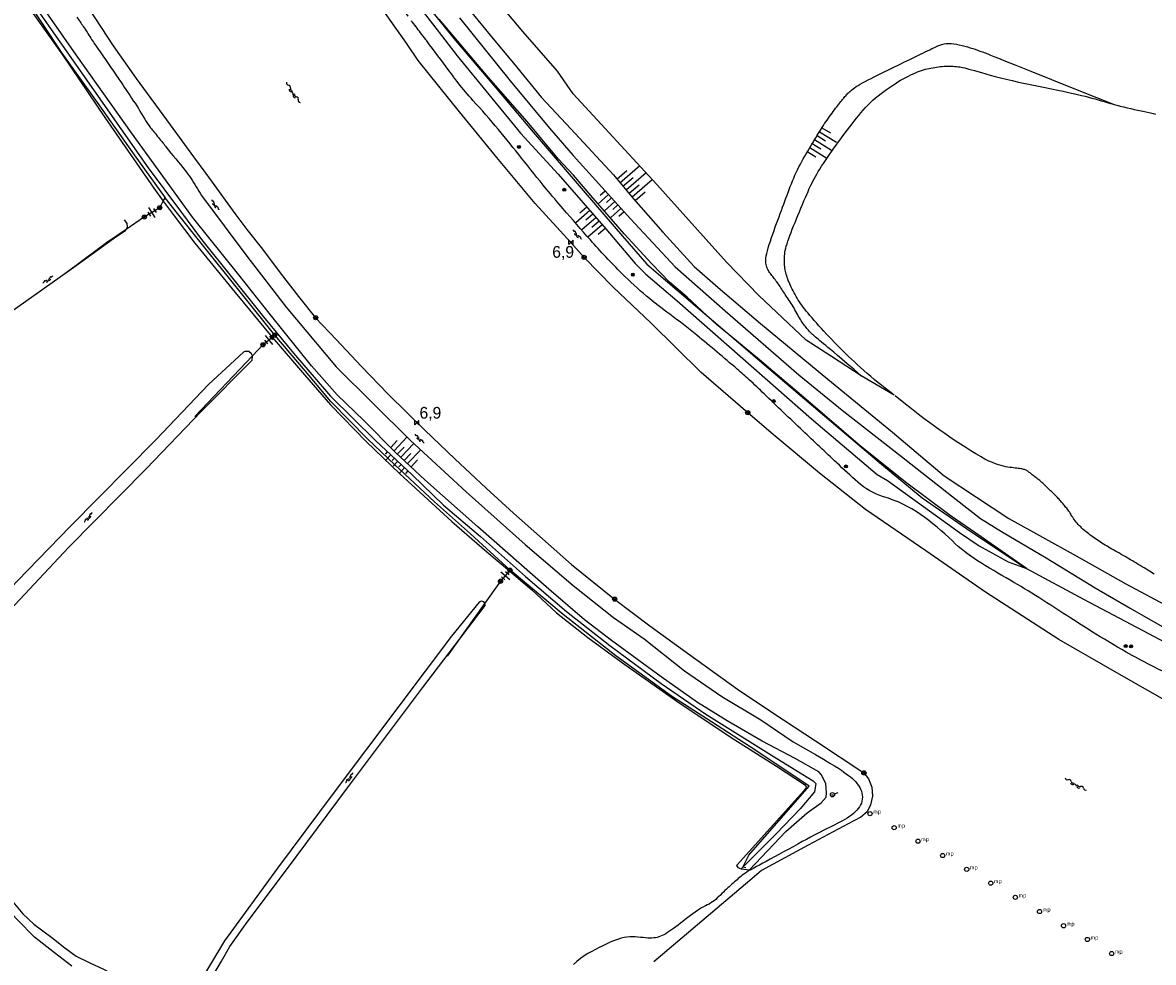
# Model space of a CAD drawing. Header units: millimetres. Extents: x 149344 to 154519, y 463794 to 476271.
# Tile 26 of 70: x 149789 to 150031, y 467031 to 467232. Entities that reach past the tile are written whole.
import ezdxf

# ---------------------------------------------------------------- set-up
doc = ezdxf.new("R2010")
doc.units = ezdxf.units.MM
doc.header["$LTSCALE"] = 4
doc.layers.get('0').update_dxf_attribs({"color": 252, "linetype": 'CONTINUOUS'})
for name, color, linetype in [('Kilometrering', 252, 'CONTINUOUS'), ('symbool talud', 252, 'CONTINUOUS'), ('symbool water', 252, 'CONTINUOUS'), ('Topografie', 252, 'CONTINUOUS')]:
    doc.layers.add(name, color=color, linetype=linetype)
doc.styles.add('ISO', font='ISO')
doc.styles.add('rtw_iso', font='iso-rtw.shx')

# ---------------------------------------------------------------- blocks, each defined once
blk = doc.blocks.new('talud')
for p, q in [((0, 0.75), (0.5, 0.75)), ((0, 0.5), (1, 0.5)), ((0, 0.25), (0.5, 0.25)), ((0, 0), (1, 0)), ((0, -0.25), (0.5, -0.25)), ((0, -0.5), (1, -0.5)), ((0, -0.75), (0.5, -0.75))]:
    blk.add_line(p, q)
blk = doc.blocks.new('water4')
at = {"linetype": 'Continuous'}
for centre, start, end in [((-0.01, 0.75), 129.7446, 230.2554), ((-0.32, 1.12), 309.7446, 50.2554), ((-0.32, 0.37), 309.7446, 50.2554), ((0.32, 0.01), 129.7446, 230.2554), ((0, 0.38), 309.7446, 50.2554), ((-0.01, -0.74), 129.7446, 230.2554), ((-0.32, -0.37), 309.7446, 50.2554), ((-0.32, -1.12), 309.7446, 50.2554), ((0, -0.37), 309.7446, 50.2554)]:
    blk.add_arc(centre, 0.244, start, end, dxfattribs=at)
blk = doc.blocks.new('DRHEK')
at = {"linetype": 'Continuous'}
for p, q in [((1.25, 0), (-1.25, 0)), ((-0.5, 0.7), (0.5, 0.7)), ((-0.5, -0.7), (0.5, -0.7))]:
    blk.add_line(p, q, dxfattribs=at)
blk = doc.blocks.new('paal')
for radius in [0.45, 0.2]:
    blk.add_circle((0, 0), radius)
blk = doc.blocks.new('kilometerpaal')
for p, q in [((-0.44, 0.44), (0.44, -0.44)), ((-0.44, -0.44), (-0.44, 0.44)), ((0.44, 0.44), (-0.44, -0.44)), ((0.44, -0.44), (0.44, 0.44))]:
    blk.add_line(p, q)
at = {"style": 'rtw_iso'}
blk.add_attdef('KILOMETERPAAL', (0.59, 0.87), '', height=2.5, dxfattribs=at)
blk = doc.blocks.new('meerpaal')
at = {"color": 0}
blk.add_circle((0, 0), 0.45, dxfattribs=at)
at = {"style": 'ISO'}
blk.add_attdef('MEERPAAL', (0.7, 0), '', height=0.9, dxfattribs=at)
blk = doc.blocks.new('boom')
for radius in [0.315, 0.225, 0.135]:
    blk.add_circle((0, 0), radius)
blk = doc.blocks.new('aanduidingsbord')
for p, q in [((-0.81, -0.33), (0, 0)), ((-1.45, -0.5), (-1.01, -0.5))]:
    blk.add_line(p, q)
at = {"color": 0}
blk.add_circle((-1.23, -0.5), 0.45, dxfattribs=at)
blk = doc.blocks.new('water6')
at = {"linetype": 'Continuous'}
for centre, start, end in [((-0.47, 2.22), 309.7446, 50.2554), ((0.16, 1.47), 129.7446, 230.2554), ((-0.47, 0.72), 309.7446, 50.2554), ((0.49, 0), 129.7446, 230.2554), ((-0.14, 0.75), 309.7446, 50.2554), ((0.16, -1.51), 129.7446, 230.2554), ((-0.47, -0.76), 309.7446, 50.2554), ((-0.47, -2.26), 309.7446, 50.2554), ((-0.14, -0.75), 309.7446, 50.2554)]:
    blk.add_arc(centre, 0.488, start, end, dxfattribs=at)

msp = doc.modelspace()

# ---------------------------------------------------------------- linework, layer by layer
at = {"layer": 'Topografie'}
for points in [[(149719.63, 467429.35), (149721.81, 467417.12), (149724.68, 467401.03), (149728.13, 467381.76), (149730.31, 467370.02), (149734.11, 467357.8), (149737.12, 467349.04), (149741.23, 467337.15), (149745.69, 467325.26), (149752.06, 467309.59), (149759.06, 467293.59), (149765.39, 467279.24), (149775.71, 467260.03), (149780.84, 467250.54), (149783.71, 467245.89), (149786.53, 467241), (149789.4, 467236.39), (149797.63, 467224.77), (149806.68, 467211.37), (149817.16, 467196.24), (149819.21, 467193.5)], [(149789.9, 467237.92), (149804.27, 467217.3), (149815.99, 467200.62), (149822.89, 467191.33), (149827.39, 467185.27), (149840.67, 467168.73), (149847.03, 467160.96), (149854.99, 467151.74), (149864.61, 467142.32), (149872.4, 467134.97), (149879.11, 467128.48), (149887, 467121.74), (149896.67, 467113.22), (149905.41, 467105.72), (149914.67, 467098.43), (149925.66, 467090.3), (149935.2, 467083.78), (149950.41, 467074.3), (149958.18, 467069.51), (149958.71, 467068.96), (149958.48, 467067.18), (149955.35, 467063.53), (149950.24, 467058.16), (149943.13, 467051.05)], [(149942.8, 467050.72), (149944.52, 467050.44), (149952.29, 467058.66), (149956.9, 467062.68), (149959.87, 467064.8), (149960.92, 467066.02), (149960.98, 467066.92), (149960.94, 467067.92), (149960.88, 467068.87), (149960.3, 467070.06), (149959.84, 467070.83), (149959.38, 467071.42), (149954.34, 467074.27), (149947.29, 467077.96), (149939.77, 467082.37), (149933.4, 467086.23), (149925.69, 467091.78), (149915.05, 467099.55), (149909.28, 467103.96), (149901.64, 467110.51), (149886.48, 467123.84), (149875.14, 467133.87), (149868.83, 467139.71), (149862.06, 467146.55), (149856.37, 467152.04), (149850.9, 467158.25), (149842.12, 467169.13), (149835.33, 467177.7), (149825.48, 467190.07), (149823.98, 467192.14), (149812.45, 467208.06), (149800.55, 467224.77), (149793.2, 467235.39)], [(149873.02, 467236.25), (149876.79, 467231.38), (149882.08, 467224.55), (149895.6, 467208.04), (149903.64, 467199.27), (149913.82, 467187.55), (149920.11, 467180.13), (149922.38, 467177.83), (149929.05, 467172.18), (149942.56, 467160.33), (149957.84, 467146.89), (149971.85, 467135.03), (149974.07, 467133.71), (149989.46, 467122.62), (149993.69, 467119.79), (149999.86, 467116.32), (150003.81, 467114.89)], [(149883.2, 467236.15), (149889.08, 467228.97), (149894.75, 467222.23), (149900.09, 467215.67), (149906.33, 467208.95), (149915.49, 467199.1), (149919.78, 467193.99), (149926.02, 467186.85), (149932.74, 467179.48), (149937.88, 467175.02), (149946.92, 467167.3), (149961.28, 467155.44), (149975.11, 467144.04), (149986.2, 467134.74), (150000, 467125.59), (150014.38, 467117.65), (150025, 467111.66), (150034.33, 467106.63)], [(149968.46, 467156.15), (149962.06, 467160.22), (149956.69, 467163.78), (149946.56, 467173.33), (149939.64, 467180.42), (149924.72, 467197.04), (149906.87, 467216.43), (149903.48, 467221.27), (149896.06, 467229.78), (149891.55, 467235.15)], [(149935.46, 467169), (149931.2, 467172.91), (149927.48, 467176.12), (149923.66, 467180.08), (149917.72, 467186.49), (149914.13, 467190.67), (149911.03, 467194.16), (149906.89, 467199.04), (149903.62, 467202.55), (149896.98, 467210.54), (149888.77, 467219.94), (149878.17, 467232.41)], [(149882.52, 467232.68), (149893.37, 467219.21), (149901.8, 467209.06), (149906.87, 467203.25), (149919.08, 467189.69), (149928.66, 467179.44), (149939.37, 467170.02), (149955.13, 467156.35), (149964.34, 467148.81), (149977.03, 467138.85), (149988.72, 467129.65), (149993.94, 467125.64), (149998.46, 467122.81), (150000, 467121.9), (150007.95, 467117.17), (150018.44, 467110.75), (150025.97, 467106.43), (150032.81, 467102.52)], [(149968.46, 467156.15), (149966.83, 467157.54), (149965.46, 467158.71), (149964.31, 467159.69), (149963.35, 467160.5), (149962.56, 467161.18), (149961.89, 467161.73), (149961.33, 467162.2), (149960.84, 467162.61), (149960.39, 467162.98), (149959.98, 467163.31), (149959.61, 467163.61), (149959.28, 467163.89), (149958.97, 467164.14), (149958.69, 467164.38), (149958.44, 467164.59), (149958.21, 467164.79), (149958, 467164.98), (149957.81, 467165.17), (149957.63, 467165.34), (149957.46, 467165.52), (149957.3, 467165.69), (149957.15, 467165.87), (149956.99, 467166.05), (149956.83, 467166.24), (149956.67, 467166.44), (149956.5, 467166.65), (149956.33, 467166.88), (149956.15, 467167.11), (149955.97, 467167.36), (149955.79, 467167.62), (149955.6, 467167.9), (149955.42, 467168.2), (149955.23, 467168.51), (149955.04, 467168.84), (149954.85, 467169.18), (149954.66, 467169.53), (149954.46, 467169.88), (149954.27, 467170.23), (149954.07, 467170.59), (149953.87, 467170.93), (149953.66, 467171.28), (149953.45, 467171.61), (149953.24, 467171.94), (149953.03, 467172.26), (149952.82, 467172.57), (149952.61, 467172.88), (149952.41, 467173.19), (149952.21, 467173.49), (149952.01, 467173.79), (149951.82, 467174.08), (149951.63, 467174.37), (149951.44, 467174.66), (149951.26, 467174.94), (149951.08, 467175.21), (149950.9, 467175.48), (149950.72, 467175.74), (149950.54, 467175.99), (149950.37, 467176.23), (149950.19, 467176.47), (149950.02, 467176.7), (149949.84, 467176.93), (149949.67, 467177.15), (149949.51, 467177.37), (149949.34, 467177.59), (149949.17, 467177.8), (149949.02, 467178.01), (149948.86, 467178.23), (149948.71, 467178.44), (149948.58, 467178.67), (149948.45, 467178.89), (149948.33, 467179.13), (149948.23, 467179.37), (149948.15, 467179.63), (149948.08, 467179.9), (149948.04, 467180.2), (149948.02, 467180.53), (149948.02, 467180.89), (149948.06, 467181.3), (149948.13, 467181.77), (149948.24, 467182.29), (149948.39, 467182.88), (149948.57, 467183.52), (149948.78, 467184.21), (149949.01, 467184.93), (149949.26, 467185.67), (149949.53, 467186.43), (149949.8, 467187.2), (149950.07, 467187.95), (149950.34, 467188.7), (149950.61, 467189.42), (149950.88, 467190.13), (149951.14, 467190.83), (149951.39, 467191.51), (149951.64, 467192.18), (149951.88, 467192.83), (149952.12, 467193.48), (149952.35, 467194.12), (149952.58, 467194.74), (149952.8, 467195.36), (149953.03, 467195.98), (149953.26, 467196.58), (149953.5, 467197.19), (149953.74, 467197.79), (149954, 467198.39), (149954.26, 467199), (149954.54, 467199.6), (149954.84, 467200.19), (149955.13, 467200.79), (149955.44, 467201.37), (149955.75, 467201.95), (149956.06, 467202.52), (149956.37, 467203.08), (149956.68, 467203.63), (149956.99, 467204.16), (149957.3, 467204.68), (149957.6, 467205.19), (149957.9, 467205.69), (149958.2, 467206.18), (149958.48, 467206.65), (149958.77, 467207.11), (149959.04, 467207.56), (149959.31, 467208), (149959.58, 467208.42), (149959.84, 467208.84), (149960.1, 467209.25), (149960.36, 467209.66), (149960.62, 467210.05), (149960.88, 467210.45), (149961.15, 467210.83), (149961.41, 467211.22), (149961.68, 467211.59), (149961.94, 467211.96), (149962.21, 467212.32), (149962.47, 467212.67), (149962.72, 467213.01), (149962.97, 467213.34), (149963.21, 467213.65), (149963.44, 467213.95), (149963.67, 467214.24), (149963.88, 467214.51), (149964.09, 467214.77), (149964.28, 467215.01), (149964.47, 467215.24), (149964.64, 467215.46), (149964.8, 467215.66), (149964.96, 467215.85), (149965.12, 467216.03), (149965.27, 467216.2), (149965.43, 467216.37), (149965.6, 467216.55), (149965.78, 467216.72), (149965.98, 467216.9), (149966.2, 467217.1), (149966.45, 467217.3), (149966.72, 467217.51), (149967.03, 467217.73), (149967.38, 467217.97), (149967.78, 467218.22), (149968.22, 467218.49), (149968.72, 467218.78), (149969.28, 467219.09), (149969.89, 467219.41), (149970.54, 467219.74), (149971.22, 467220.08), (149971.92, 467220.43), (149972.65, 467220.79), (149973.37, 467221.14), (149974.1, 467221.49), (149974.81, 467221.84), (149975.52, 467222.19), (149976.21, 467222.52), (149976.88, 467222.85), (149977.54, 467223.17), (149978.18, 467223.48), (149978.8, 467223.79), (149979.41, 467224.08), (149979.99, 467224.36), (149980.56, 467224.64), (149981.1, 467224.9), (149981.63, 467225.15), (149982.14, 467225.4), (149982.63, 467225.64), (149983.1, 467225.87), (149983.55, 467226.09), (149983.99, 467226.3), (149984.42, 467226.5), (149984.84, 467226.69), (149985.27, 467226.85), (149985.7, 467226.99), (149986.16, 467227.1), (149986.63, 467227.17), (149987.13, 467227.2), (149987.66, 467227.19), (149988.22, 467227.13), (149988.8, 467227.05), (149989.4, 467226.93), (149989.99, 467226.79), (149990.59, 467226.64), (149991.17, 467226.47), (149991.73, 467226.3), (149992.27, 467226.13), (149992.8, 467225.95), (149993.32, 467225.77), (149993.83, 467225.58), (149994.36, 467225.38), (149994.91, 467225.17), (149995.49, 467224.95), (149996.1, 467224.71), (149996.8, 467224.43), (149997.78, 467224.04), (149999.27, 467223.45), (150001.5, 467222.55), (150004.71, 467221.27), (150009.13, 467219.5), (150014.99, 467217.16), (150022.52, 467214.15)], [(149975.5, 467151.95), (149975.47, 467151.99), (149975.22, 467152.19), (149974.8, 467152.52), (149974.23, 467152.96), (149973.56, 467153.49), (149972.81, 467154.08), (149972.02, 467154.71), (149971.23, 467155.35), (149970.46, 467155.99), (149969.72, 467156.63), (149969.01, 467157.25), (149968.31, 467157.87), (149967.64, 467158.48), (149966.99, 467159.09), (149966.35, 467159.69), (149965.72, 467160.29), (149965.11, 467160.89), (149964.5, 467161.49), (149963.9, 467162.09), (149963.31, 467162.68), (149962.73, 467163.28), (149962.16, 467163.87), (149961.59, 467164.47), (149961.03, 467165.06), (149960.47, 467165.66), (149959.93, 467166.25), (149959.4, 467166.84), (149958.88, 467167.42), (149958.39, 467167.98), (149957.92, 467168.52), (149957.47, 467169.03), (149957.07, 467169.52), (149956.69, 467169.98), (149956.35, 467170.41), (149956.04, 467170.82), (149955.75, 467171.21), (149955.48, 467171.59), (149955.23, 467171.96), (149954.98, 467172.33), (149954.75, 467172.71), (149954.53, 467173.09), (149954.3, 467173.48), (149954.09, 467173.87), (149953.88, 467174.27), (149953.68, 467174.66), (149953.49, 467175.05), (149953.32, 467175.43), (149953.15, 467175.8), (149953, 467176.16), (149952.85, 467176.51), (149952.72, 467176.85), (149952.61, 467177.18), (149952.5, 467177.51), (149952.41, 467177.84), (149952.32, 467178.16), (149952.25, 467178.48), (149952.19, 467178.8), (149952.13, 467179.12), (149952.09, 467179.45), (149952.06, 467179.77), (149952.03, 467180.1), (149952.02, 467180.43), (149952.01, 467180.76), (149952.01, 467181.1), (149952.02, 467181.44), (149952.05, 467181.79), (149952.08, 467182.16), (149952.14, 467182.54), (149952.21, 467182.95), (149952.3, 467183.39), (149952.42, 467183.86), (149952.57, 467184.36), (149952.75, 467184.91), (149952.95, 467185.5), (149953.18, 467186.13), (149953.43, 467186.78), (149953.7, 467187.47), (149953.98, 467188.18), (149954.28, 467188.92), (149954.59, 467189.67), (149954.91, 467190.44), (149955.23, 467191.22), (149955.55, 467191.99), (149955.87, 467192.76), (149956.18, 467193.51), (149956.49, 467194.23), (149956.79, 467194.92), (149957.07, 467195.57), (149957.34, 467196.16), (149957.6, 467196.72), (149957.85, 467197.25), (149958.11, 467197.76), (149958.37, 467198.25), (149958.64, 467198.75), (149958.93, 467199.26), (149959.25, 467199.79), (149959.6, 467200.35), (149959.97, 467200.94), (149960.36, 467201.55), (149960.78, 467202.18), (149961.22, 467202.83), (149961.67, 467203.49), (149962.13, 467204.15), (149962.61, 467204.82), (149963.08, 467205.48), (149963.57, 467206.15), (149964.06, 467206.81), (149964.54, 467207.46), (149965.03, 467208.11), (149965.52, 467208.75), (149966, 467209.38), (149966.48, 467210), (149966.96, 467210.61), (149967.43, 467211.21), (149967.9, 467211.8), (149968.37, 467212.37), (149968.86, 467212.93), (149969.35, 467213.48), (149969.86, 467214.01), (149970.39, 467214.54), (149970.93, 467215.05), (149971.5, 467215.54), (149972.08, 467216.03), (149972.67, 467216.49), (149973.27, 467216.95), (149973.87, 467217.39), (149974.48, 467217.81), (149975.09, 467218.21), (149975.68, 467218.6), (149976.28, 467218.97), (149976.86, 467219.32), (149977.43, 467219.65), (149977.98, 467219.95), (149978.52, 467220.24), (149979.04, 467220.5), (149979.54, 467220.73), (149980.02, 467220.94), (149980.47, 467221.12), (149980.91, 467221.29), (149981.33, 467221.43), (149981.74, 467221.56), (149982.15, 467221.67), (149982.55, 467221.77), (149982.94, 467221.86), (149983.34, 467221.94), (149983.74, 467222.02), (149984.15, 467222.09), (149984.55, 467222.15), (149984.95, 467222.2), (149985.35, 467222.25), (149985.75, 467222.28), (149986.15, 467222.31), (149986.55, 467222.33), (149986.95, 467222.34), (149987.33, 467222.35), (149987.72, 467222.34), (149988.09, 467222.33), (149988.46, 467222.3), (149988.82, 467222.27), (149989.17, 467222.23), (149989.5, 467222.18), (149989.84, 467222.12), (149990.19, 467222.05), (149990.57, 467221.96), (149990.99, 467221.85), (149991.47, 467221.72), (149992.01, 467221.57), (149992.63, 467221.4), (149993.35, 467221.19), (149994.16, 467220.96), (149995.05, 467220.71), (149996.03, 467220.44), (149997.09, 467220.16), (149998.24, 467219.87), (149999.45, 467219.57), (150000.74, 467219.26), (150002.1, 467218.95), (150003.51, 467218.65), (150004.93, 467218.35), (150006.36, 467218.05), (150007.77, 467217.76), (150009.14, 467217.49), (150010.44, 467217.22), (150011.65, 467216.97), (150012.76, 467216.73), (150013.77, 467216.51), (150014.69, 467216.3), (150015.53, 467216.1), (150016.32, 467215.9), (150017.05, 467215.71), (150017.75, 467215.53), (150018.43, 467215.34), (150019.09, 467215.15), (150019.74, 467214.96), (150020.39, 467214.76), (150021.04, 467214.57), (150021.71, 467214.38), (150022.38, 467214.19), (150022.52, 467214.15)], [(150022.52, 467214.15), (150023.07, 467214), (150023.79, 467213.81), (150024.53, 467213.63), (150025.28, 467213.45), (150026.05, 467213.28), (150026.81, 467213.11), (150027.57, 467212.95), (150028.3, 467212.79), (150029, 467212.64), (150029.66, 467212.5), (150030.27, 467212.36), (150030.83, 467212.23), (150031.36, 467212.11)], [(149819.21, 467193.5), (149821.56, 467190.34), (149825.94, 467184.47), (149834.58, 467173.97), (149842.41, 467164.47), (149842.5, 467164.37)], [(149811.3, 467187.45), (149811.55, 467187.89), (149811.47, 467188.67), (149810.92, 467189.45)], [(149800.55, 467179.74), (149808.59, 467185.47), (149811.14, 467187.17), (149811.3, 467187.45)], [(149784.68, 467168.42), (149800.55, 467179.74)], [(149941.8, 467163.59), (149937.52, 467167.12), (149935.46, 467169)], [(149842.5, 467164.37), (149843.03, 467164.8)], [(149840.53, 467162.76), (149842.5, 467164.37)], [(149842.5, 467164.37), (149849.4, 467156.35), (149854.99, 467149.92), (149862.56, 467142.1), (149869.82, 467135.16), (149880.91, 467124.98), (149888.42, 467118.49), (149893.23, 467114.4)], [(150003.81, 467114.89), (149994.09, 467121.67), (149987.46, 467126.28), (149978.17, 467133.15), (149968.31, 467141.1), (149957.07, 467150.7), (149946.68, 467159.57), (149941.8, 467163.59)], [(149838.27, 467160.39), (149838.06, 467160.85), (149837.48, 467161.35), (149836.68, 467161.3), (149836.33, 467161.21), (149828.87, 467154.24), (149817.64, 467142.4), (149799.31, 467123.91), (149788.06, 467112.27), (149775.31, 467098.78), (149766.22, 467089.07), (149762.56, 467086.14)], [(149763.11, 467084.69), (149765.06, 467085.64), (149768.14, 467087.76), (149771.37, 467090.73), (149774.63, 467094.01), (149777.16, 467096.35), (149784.27, 467103.77), (149798.93, 467119.39), (149815.58, 467136.22), (149827.33, 467148.51), (149838.2, 467159.45), (149838.28, 467160.35), (149838.27, 467160.39)], [(149975.5, 467151.95), (149968.46, 467156.15)], [(149968.46, 467156.15), (149968.48, 467156.13)], [(150031.04, 467113.73), (150030.73, 467113.93), (150030.41, 467114.13), (150030.06, 467114.35), (150029.69, 467114.58), (150029.31, 467114.81), (150028.91, 467115.05), (150028.5, 467115.29), (150028.09, 467115.54), (150027.67, 467115.78), (150027.26, 467116.03), (150026.85, 467116.28), (150026.44, 467116.52), (150026.04, 467116.76), (150025.64, 467117), (150025.24, 467117.24), (150024.84, 467117.48), (150024.44, 467117.71), (150024.04, 467117.94), (150023.64, 467118.17), (150023.24, 467118.4), (150022.84, 467118.63), (150022.44, 467118.85), (150022.05, 467119.08), (150021.67, 467119.29), (150021.29, 467119.51), (150020.93, 467119.73), (150020.58, 467119.94), (150020.24, 467120.15), (150019.91, 467120.36), (150019.59, 467120.56), (150019.28, 467120.77), (150018.97, 467120.98), (150018.66, 467121.19), (150018.35, 467121.41), (150018.04, 467121.63), (150017.73, 467121.85), (150017.42, 467122.08), (150017.12, 467122.31), (150016.81, 467122.54), (150016.51, 467122.78), (150016.21, 467123.03), (150015.92, 467123.28), (150015.64, 467123.54), (150015.37, 467123.8), (150015.11, 467124.06), (150014.85, 467124.32), (150014.62, 467124.59), (150014.39, 467124.85), (150014.18, 467125.11), (150013.99, 467125.37), (150013.81, 467125.62), (150013.65, 467125.86), (150013.49, 467126.1), (150013.35, 467126.34), (150013.22, 467126.56), (150013.08, 467126.78), (150012.95, 467127), (150012.81, 467127.21), (150012.67, 467127.41), (150012.53, 467127.61), (150012.38, 467127.8), (150012.22, 467127.99), (150012.07, 467128.18), (150011.91, 467128.36), (150011.75, 467128.55), (150011.59, 467128.74), (150011.42, 467128.93), (150011.26, 467129.12), (150011.09, 467129.32), (150010.92, 467129.51), (150010.75, 467129.71), (150010.57, 467129.91), (150010.39, 467130.12), (150010.19, 467130.32), (150009.99, 467130.53), (150009.79, 467130.73), (150009.58, 467130.94), (150009.36, 467131.15), (150009.14, 467131.35), (150008.92, 467131.56), (150008.71, 467131.76), (150008.49, 467131.97), (150008.29, 467132.17), (150008.08, 467132.37), (150007.87, 467132.57), (150007.67, 467132.77), (150007.47, 467132.96), (150007.27, 467133.15), (150007.06, 467133.33), (150006.85, 467133.52), (150006.64, 467133.7), (150006.43, 467133.87), (150006.22, 467134.04), (150006, 467134.21), (150005.79, 467134.37), (150005.59, 467134.53), (150005.39, 467134.68), (150005.2, 467134.83), (150005.02, 467134.97), (150004.85, 467135.11), (150004.69, 467135.24), (150004.53, 467135.37), (150004.38, 467135.48), (150004.23, 467135.59), (150004.09, 467135.7), (150003.95, 467135.79), (150003.81, 467135.87), (150003.67, 467135.94), (150003.52, 467136), (150003.36, 467136.06), (150003.19, 467136.11), (150003.01, 467136.16), (150002.8, 467136.2), (150002.57, 467136.24), (150002.31, 467136.28), (150002.02, 467136.31), (150001.71, 467136.35), (150001.37, 467136.39), (150001.01, 467136.44), (150000.62, 467136.49), (150000.22, 467136.54), (149999.79, 467136.61), (149999.34, 467136.69), (149998.87, 467136.78), (149998.35, 467136.91), (149997.79, 467137.07), (149997.17, 467137.29), (149996.49, 467137.56), (149995.74, 467137.9), (149994.9, 467138.33), (149993.97, 467138.84), (149992.96, 467139.42), (149991.9, 467140.07), (149990.8, 467140.76), (149989.67, 467141.49), (149988.53, 467142.25), (149987.4, 467143.01), (149986.3, 467143.76), (149985.24, 467144.5), (149984.17, 467145.26), (149983.08, 467146.05), (149981.91, 467146.93), (149980.63, 467147.91), (149979.2, 467149.03), (149977.58, 467150.32), (149975.73, 467151.82)], [(149893.23, 467114.4), (149891.31, 467112.19)], [(149893.35, 467114.55), (149893.23, 467114.4)], [(149893.23, 467114.4), (149897.99, 467110.36), (149903.3, 467105.45), (149910, 467100.18), (149917.89, 467094.39), (149929.75, 467086.07), (149941.19, 467078.39), (149950.34, 467072.67), (149956.28, 467068.71), (149956.76, 467068.16), (149956.2, 467067.36), (149941.9, 467051.57), (149941.75, 467051.39), (149942.05, 467050.97), (149942.8, 467050.72)], [(149887.96, 467107.47), (149887.95, 467107.48), (149887.73, 467107.8), (149887.18, 467107.93), (149886.73, 467107.71), (149880.82, 467100.41), (149869.54, 467085.49), (149855.55, 467066.8), (149843.62, 467050.81), (149832.27, 467035.31), (149828.48, 467028.89), (149825.17, 467023.04), (149823.36, 467018.94)], [(149881.48, 467098.36), (149888.03, 467106.98), (149887.96, 467107.47)], [(149825.19, 467018.16), (149826.57, 467021.61), (149828.6, 467025.71), (149831.68, 467030.94), (149833.46, 467034.11), (149837.12, 467039.31), (149845.57, 467050.48), (149858.63, 467068.02), (149874.64, 467089.36), (149881.48, 467098.36)], [(149799.67, 467029.86), (149795.98, 467032.7), (149791.68, 467036.08), (149788.01, 467039.79), (149784.77, 467043.3), (149781.42, 467047.41), (149779.33, 467049.56), (149778.23, 467051.72), (149777.11, 467054.42), (149776.11, 467055.85), (149774.99, 467057.28), (149773.77, 467058.7), (149771.8, 467062.28), (149770.33, 467065.54), (149768.78, 467069.04), (149767.14, 467072.03), (149765.37, 467075.11), (149762.38, 467079.99), (149761.63, 467081.97), (149761.23, 467083.67), (149761.86, 467084.24), (149762.51, 467084.52), (149763.11, 467084.69)], [(149763.11, 467084.69), (149764.93, 467080.99), (149768.12, 467074.7), (149770.58, 467070.27), (149772.65, 467065.86), (149774.42, 467062.33), (149776.92, 467058.12), (149778.99, 467054.74), (149781.28, 467051.19), (149783.78, 467047.78), (149787.02, 467043.65), (149789.21, 467041.04), (149791.51, 467038.83), (149795.38, 467036.03), (149798.18, 467033.82), (149800.55, 467031.99), (149803.53, 467030.61), (149806.45, 467029.25), (149807.77, 467028.5), (149810.97, 467025.59), (149813.64, 467023.31), (149815.59, 467021.8), (149818.91, 467020.22), (149823.36, 467018.94)], [(149943.13, 467051.05), (149942.8, 467050.72)]]:
    msp.add_lwpolyline(points, dxfattribs=at)
for points in [[(150120.78, 467045.77, -0.000002), (150114.82, 467049.35)], [(149871.54, 467233.05, -0.000075), (149867.15, 467238.96, -0.001285)], [(149800.72, 467232.84, -0.011103), (149802.09, 467230.86, -0.002859), (149803.71, 467228.36, 0.0062), (149804.46, 467227.22, 0.004063), (149806.7, 467223.97, -0.003933), (149809.01, 467220.62, -0.00123), (149809.93, 467219.25, -0.00045), (149812.44, 467215.52, -0.016123), (149815.24, 467211.01, 0.038215), (149816.51, 467209.16, 0.000792), (149817.21, 467208.29, -0.000293), (149819.12, 467205.93, -0.000126), (149819.85, 467205.02, -0.000023), (149823.87, 467200.04, -0.023882), (149825.07, 467198.41, -0.010964), (149827.41, 467194.68), (149837.1, 467181.71), (149845.47, 467170.78), (149856.17, 467158.03), (149872.07, 467142.28), (149883.94, 467131.28), (149896.55, 467120.08), (149906.83, 467111.26), (149915.49, 467104.42), (149922.06, 467099.86), (149930.63, 467093.04), (149938.62, 467087.53), (149947, 467082.55), (149953.91, 467077.87), (149956.55, 467076.35), (149958.69, 467075.11), (149960.39, 467074.11), (149961.72, 467073.31), (149962.75, 467072.68), (149963.55, 467072.18), (149964.19, 467071.76), (149964.73, 467071.39), (149965.23, 467071.03), (149965.7, 467070.68), (149966.15, 467070.33), (149966.56, 467069.98), (149966.94, 467069.62), (149967.29, 467069.26), (149967.6, 467068.89), (149967.87, 467068.51), (149968.11, 467068.11), (149968.31, 467067.71), (149968.47, 467067.29), (149968.59, 467066.86), (149968.66, 467066.43), (149968.69, 467066.01), (149968.67, 467065.58), (149968.59, 467065.16), (149968.47, 467064.75), (149968.29, 467064.35), (149968.07, 467063.96), (149967.81, 467063.58), (149967.5, 467063.21), (149967.15, 467062.85), (149966.77, 467062.51), (149966.35, 467062.18), (149965.91, 467061.86), (149965.43, 467061.55), (149964.94, 467061.25), (149964.42, 467060.96), (149963.88, 467060.67), (149963.33, 467060.39), (149962.77, 467060.11), (149962.2, 467059.82), (149961.63, 467059.54), (149961.04, 467059.24), (149960.43, 467058.93), (149959.79, 467058.6), (149959.11, 467058.25), (149958.38, 467057.87), (149957.6, 467057.45), (149956.76, 467056.99), (149955.84, 467056.5), (149954.87, 467055.97), (149953.87, 467055.41), (149952.85, 467054.85), (149951.83, 467054.29), (149950.83, 467053.74), (149949.88, 467053.22), (149948.97, 467052.72), (149948.14, 467052.28), (149947.39, 467051.87), (149946.69, 467051.5), (149946.06, 467051.17), (149945.49, 467050.86), (149944.97, 467050.57), (149944.5, 467050.3), (149944.08, 467050.04), (149943.69, 467049.78), (149943.34, 467049.54), (149943.01, 467049.3), (149942.71, 467049.06), (149942.42, 467048.82), (149942.15, 467048.59), (149941.88, 467048.35), (149941.62, 467048.12), (149941.35, 467047.88), (149941.07, 467047.64), (149940.79, 467047.39), (149940.51, 467047.13), (149940.22, 467046.87), (149939.92, 467046.6), (149939.62, 467046.32), (149939.31, 467046.02), (149938.99, 467045.72), (149938.67, 467045.4), (149938.34, 467045.08), (149938, 467044.76), (149937.66, 467044.45), (149937.32, 467044.15), (149936.97, 467043.87), (149936.62, 467043.61), (149936.26, 467043.38), (149935.9, 467043.16), (149935.52, 467042.96), (149935.14, 467042.75), (149934.74, 467042.54), (149934.32, 467042.31), (149933.88, 467042.06), (149933.42, 467041.77), (149932.93, 467041.44), (149932.42, 467041.08), (149931.9, 467040.69), (149931.36, 467040.28), (149930.83, 467039.86), (149930.3, 467039.45), (149929.77, 467039.04), (149929.27, 467038.64), (149928.78, 467038.27), (149928.31, 467037.93), (149927.87, 467037.61), (149927.44, 467037.32), (149927.02, 467037.05), (149926.63, 467036.81), (149926.24, 467036.6), (149925.87, 467036.42), (149925.51, 467036.26), (149925.16, 467036.13), (149924.81, 467036.03), (149924.45, 467035.96), (149924.07, 467035.9), (149923.68, 467035.88), (149923.26, 467035.87), (149922.81, 467035.89), (149922.33, 467035.93), (149921.81, 467035.98), (149921.27, 467036.03), (149920.7, 467036.08), (149920.12, 467036.12), (149919.53, 467036.14), (149918.93, 467036.12), (149918.32, 467036.07), (149917.72, 467035.98), (149917.12, 467035.84), (149916.51, 467035.66), (149915.89, 467035.44), (149915.25, 467035.19), (149914.59, 467034.9), (149913.9, 467034.58), (149913.18, 467034.24), (149912.42, 467033.87), (149911.63, 467033.47), (149910.82, 467033.04), (149910.01, 467032.57), (149909.21, 467032.05), (149908.42, 467031.49), (149907.66, 467030.88), (149906.94, 467030.21)], [(150036.49, 467091.11, -0.002182), (150030.4, 467094.18, -0.012177), (150025.09, 467097.05, -0.008539), (150017.7, 467101.45, -0.007366), (150013.27, 467104.27, 0.004758), (150006.44, 467108.69, 0.010829), (150000.28, 467112.4, -0.009535), (149993.28, 467116.59, -0.054087), (149987.94, 467120.8, 0.041314), (149981.11, 467126.47, 0.08072), (149973.2, 467130.27, -0.112862), (149967.7, 467133.37, -0.003576), (149963.21, 467137.51, -0.002188), (149955.95, 467144.35, -0.001668), (149947.68, 467152.27, 0.004369), (149944.51, 467155.27, 0.011454), (149941.92, 467157.57, 0.003527), (149933.29, 467164.8, 0.014682), (149927.5, 467169.29, -0.017141), (149922.56, 467173.16, -0.021221), (149917.26, 467178.02, -0.015496), (149910.52, 467185.18, -0.003411), (149904.74, 467191.8, -0.005323), (149901.11, 467196.1, -0.005319), (149895.83, 467202.65, 0.005646), (149890.85, 467208.82, 0.013802), (149885.43, 467215.01, -0.023032), (149882.25, 467218.79, -0.004318), (149880.28, 467221.41, 0.001795), (149875.57, 467227.73, 0.001494), (149875.33, 467228.05, 0.000333), (149874.23, 467229.49, -0.000831), (149872.27, 467232.07, -0.002202)]]:
    msp.add_lwpolyline(points, format="xyb", dxfattribs=at)
at = {"layer": 'Topografie', "flags": 128}
for points in [[(149832.39, 467297.12), (149833.88, 467294.69), (149838.4, 467291.34), (149842.46, 467285.53), (149862.47, 467254.7), (149868.36, 467245.4), (149874.54, 467236.77), (149878.07, 467232.34), (149881.66, 467227.83), (149890.29, 467217.68), (149898.33, 467208.21), (149909.41, 467195.29), (149917.41, 467186.01), (149922.63, 467179.97), (149935.46, 467169)], [(149787.44, 467240.34), (149793.28, 467231.44), (149797.54, 467225.16), (149805.04, 467214.6), (149812.96, 467203.41), (149819.59, 467194.2)], [(150034.82, 467085.91), (150023.56, 467092.3), (150010.68, 467099.76), (149995.01, 467109.88), (149982.27, 467118.7), (149969.34, 467127.51), (149959.49, 467135.29), (149949.61, 467143.59), (149944.18, 467148.23), (149934.24, 467156.83), (149923.45, 467167.43), (149915.4, 467175.11), (149909.19, 467181.45), (149906.38, 467184.66), (149898.74, 467192.94), (149890.52, 467202.8), (149882.55, 467212.57), (149873.74, 467223.59), (149871.2, 467227.23), (149863.43, 467238.32)], [(149802.02, 467236.67), (149808.52, 467226.72), (149813.4, 467219.74), (149820.68, 467209.8), (149825.69, 467202.98), (149828.28, 467199.36), (149830.2, 467196.76), (149831.51, 467195), (149834.52, 467190.86), (149837.11, 467187.42), (149840.42, 467183.18), (149844.22, 467178.14), (149848.13, 467173.1), (149851.78, 467168.55), (149856.23, 467163.85), (149861.55, 467158.16), (149867.34, 467152.15), (149875.15, 467144.47), (149881.52, 467138.35), (149888.23, 467132.11), (149894.06, 467126.73), (149906.48, 467115.75), (149915.71, 467108.37), (149923.21, 467102.68), (149931.8, 467096.43), (149941.97, 467089.09), (149949.53, 467084.06), (149958.66, 467078.03), (149969.01, 467071.21), (149970.02, 467069.93), (149970.72, 467068.14), (149970.88, 467066.22), (149970.45, 467064.39), (149969.68, 467062.91), (149968.38, 467061.7), (149965.62, 467060.3), (149957.11, 467055.76), (149947.13, 467050.34), (149944.63, 467048.2), (149924.07, 467030.78)], [(149819.21, 467193.5), (149819.59, 467194.2)], [(149843.03, 467164.8), (149835.34, 467174.43), (149827.3, 467184.51), (149822.25, 467190.85), (149819.59, 467194.2)], [(149818.44, 467192.08), (149815.16, 467190.09)], [(149818.44, 467192.08), (149819.21, 467193.5)], [(149815.16, 467190.09), (149811.3, 467187.45)], [(149811.3, 467187.45), (149807.1, 467184.59), (149800.55, 467179.74)], [(149800.55, 467179.74), (149797.37, 467177.39)], [(149935.46, 467169), (149937.79, 467167.01), (149941.8, 467163.59)], [(149893.35, 467114.55), (149884.87, 467122.31), (149877.2, 467129.14), (149868.75, 467137.07), (149862.98, 467142.56), (149855.06, 467150.61), (149849.59, 467157.11), (149843.03, 467164.8)], [(149840.53, 467162.76), (149838.27, 467160.39)], [(149941.8, 467163.59), (149948.7, 467157.71), (149959.68, 467148.35), (149972.78, 467137.25), (149981.5, 467130.01), (149991.85, 467122.86), (150003.81, 467114.89)], [(149838.27, 467160.39), (149825.94, 467147.44)], [(149943.13, 467051.05), (149944.42, 467053.58), (149957.33, 467068.37), (149945.87, 467076), (149936.4, 467082.13), (149927.84, 467087.64), (149915.98, 467096.26), (149904.68, 467105.11), (149893.35, 467114.55)], [(150003.81, 467114.89), (150015.99, 467108.34), (150028.65, 467101.68), (150046.41, 467092.28), (150061.49, 467084.34), (150074.35, 467077.65), (150088.76, 467069.54), (150104.15, 467061), (150119.13, 467052.76), (150124.34, 467050.13), (150139.11, 467041.88), (150149.22, 467036.28)], [(149891.31, 467112.19), (149887.96, 467107.47)], [(149887.96, 467107.47), (149881.48, 467098.36)], [(149881.48, 467098.36), (149879.92, 467096.16)], [(149943.76, 467050.88), (149943.11, 467051.03), (149943.13, 467051.05)]]:
    msp.add_lwpolyline(points, dxfattribs=at)

# ---------------------------------------------------------------- block references
at = {"layer": 'Kilometrering', "linetype": 'Continuous'}
ref = msp.add_blockref('kilometerpaal', (149906.38, 467184.66), dxfattribs=at)
ref.add_attrib('KILOMETERPAAL', '6,9', (149902.38, 467181.37), dxfattribs={"layer": '0', "height": 2.5, "style": 'rtw_iso'})
msp.add_blockref('kilometerpaal', (149873.41, 467146.1), dxfattribs=at).add_auto_attribs({'KILOMETERPAAL': '6,9'})
at = {"layer": 'symbool talud', "yscale": 4}
for p, xscale, zscale, rotation in [((149958.48, 467206.63), 4.260263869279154, 4.260263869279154, 328.4662051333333), ((149918.15, 467195.91), 5.660915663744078, 5.660915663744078, 40.69469866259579), ((149915.73, 467193.41), 2.949408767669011, 2.949408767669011, 222.0002865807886), ((149911.73, 467189.93), 4.008563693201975, 4.008563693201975, 220.7916909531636), ((149870.01, 467138.72), 4.06635179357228, 4.06635179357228, 46.38649926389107), ((149869.34, 467137.84), 1.454222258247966, 1.454222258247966, 226.55615786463)]:
    msp.add_blockref('talud', p, dxfattribs=dict(at, xscale=xscale, zscale=zscale, rotation=rotation))
at = {"layer": 'symbool water', "linetype": 'Continuous'}
for p, rotation in [((149846.92, 467216.62), 214.0549291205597), ((150014.26, 467068.7), 240.7513488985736)]:
    msp.add_blockref('water6', p, dxfattribs=dict(at, rotation=rotation))
at = {"layer": 'symbool water'}
for p, rotation in [((149830.23, 467192.65), 217.213299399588), ((149907.64, 467186.25), 223.1445782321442), ((149794.59, 467176.63), 304.7281673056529), ((149873.91, 467142.62), 226.4805487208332), ((149803.25, 467125.79), 319.6715800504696), ((149859.06, 467070.06), 322.7924523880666)]:
    msp.add_blockref('water4', p, dxfattribs=dict(at, rotation=rotation))
at = {"layer": 'Topografie', "linetype": 'Continuous'}
for name, p in [('boom', (149895.24, 467205.07)), ('boom', (149904.95, 467195.92)), ('paal', (149818.44, 467192.08)), ('paal', (149815.16, 467190.09)), ('paal', (149909.19, 467181.45)), ('boom', (149919.61, 467177.75)), ('paal', (149851.78, 467168.55)), ('paal', (149843.03, 467164.8)), ('paal', (149840.53, 467162.76)), ('boom', (149949.73, 467150.72)), ('paal', (149944.18, 467148.23)), ('boom', (149965.17, 467136.75)), ('paal', (149893.35, 467114.55)), ('paal', (149891.31, 467112.19)), ('paal', (149915.71, 467108.37)), ('boom', (150024.99, 467098.33)), ('boom', (150026.13, 467098.27)), ('paal', (149969.01, 467071.21)), ('aanduidingsbord', (149963.52, 467067.03))]:
    msp.add_blockref(name, p, dxfattribs=at)
at = {"layer": 'Topografie'}
for p, rotation in [((149816.8, 467191.08), 301.2737651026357), ((149841.78, 467163.78), 129.0809505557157), ((149892.33, 467113.37), 139.1235824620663)]:
    msp.add_blockref('DRHEK', p, dxfattribs=dict(at, rotation=rotation))
at = {"layer": 'Topografie', "linetype": 'Continuous'}
for p in [(149970.31, 467062.49), (149975.48, 467059.5), (149980.57, 467056.6), (149985.85, 467053.53), (149991, 467050.58), (149996.13, 467047.62), (150001.39, 467044.59), (150006.56, 467041.55), (150011.7, 467038.51), (150016.8, 467035.58), (150021.98, 467032.57)]:
    msp.add_blockref('meerpaal', p, dxfattribs=at).add_auto_attribs({'MEERPAAL': 'mp'})

doc.saveas('drawing.dxf')
